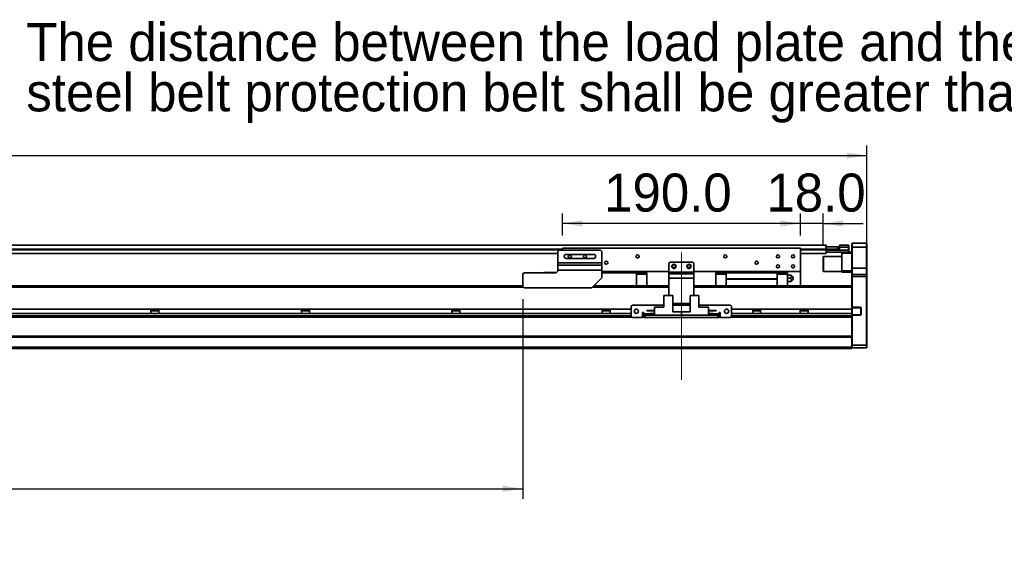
# Model space of a CAD drawing. Header units: millimetres. Extents: x 40 to 3320, y 40 to 2336.
# Tile 7 of 10: x 1763 to 2549, y 1043 to 1468. Entities that reach past the tile are written whole.
import ezdxf

# ---------------------------------------------------------------- set-up
doc = ezdxf.new("R2010")
doc.units = ezdxf.units.MM
doc.header["$LTSCALE"] = 8
doc.linetypes.add('CENTERX2', pattern=[20.32, 12.7, -2.54, 2.54, -2.54])
doc.layers.add('黑色实线', color=7, linetype='Continuous')
doc.styles.add('SLDTEXTSTYLE8', font='txt')
doc.dimstyles.new('SLDDIMSTYLE0', dxfattribs={"dimtxt": 30.4, "dimasz": 16, "dimexe": 0, "dimexo": 0.0625, "dimgap": 7.6, "dimtad": 2, "dimdec": 1, "dimrnd": 1e-09, "dimzin": 4, "dimdsep": 46, "dimtxsty": 'SLDTEXTSTYLE8', "dimsah": 1, "dimcen": 0.09, "dimadec": 0, "dimazin": 1, "dimtfac": 1, "dimtdec": 1, "dimtmove": 0, "dimatfit": 0, "dimfxl": 0, "dimfrac": 2, "dimtolj": 1, "dimtzin": 12, "dimarcsym": 0})
doc.dimstyles.new('SLDDIMSTYLE6', dxfattribs={"dimtxt": 30.4, "dimasz": 16, "dimexe": 0, "dimexo": 0.0625, "dimgap": 7.6, "dimtad": 2, "dimdec": 1, "dimrnd": 1e-09, "dimzin": 4, "dimdsep": 46, "dimtxsty": 'SLDTEXTSTYLE8', "dimsah": 1, "dimcen": 0.09, "dimadec": 0, "dimazin": 1, "dimtfac": 1, "dimtdec": 1, "dimtofl": 0, "dimtmove": 0, "dimatfit": 3, "dimfxl": 0, "dimfrac": 2, "dimtolj": 1, "dimtzin": 12, "dimarcsym": 0})

# ---------------------------------------------------------------- blocks, each defined once
blk = doc.blocks.new('SW_NOTE_4')
at = {"layer": '黑色实线', "color": 0, "char_height": 30.4, "attachment_point": 1, "style": 'SLDTEXTSTYLE8'}
for s, insert in [('The distance between the load plate and the ', (-929.14, 55.77)), ('steel belt protection belt shall be greater than 4mm', (-929.14, 15.58))]:
    blk.add_mtext(s, dxfattribs=dict(at, insert=insert))
blk = doc.blocks.new('_D_21')
at = {"layer": '黑色实线'}
for p, q in [((343.24, 1273.52), (343.24, 1367.86)), ((2439.24, 1273.52), (2439.24, 1367.86)), ((343.24, 1359.86), (2439.24, 1359.86))]:
    blk.add_line(p, q, dxfattribs=at)
for points in [[(343.24, 1359.86), (359.24, 1357.46), (359.24, 1362.26)], [(2439.24, 1359.86), (2423.24, 1362.26), (2423.24, 1357.46)]]:
    blk.add_solid(points, dxfattribs=at)
at = {"layer": '黑色实线', "insert": (1332.27, 1399.75), "char_height": 30.4, "attachment_point": 1, "style": 'SLDTEXTSTYLE8'}
blk.add_mtext('2096.0', dxfattribs=at)
blk = doc.blocks.new('_D_24')
at = {"layer": '黑色实线'}
for p, q in [((584.74, 1248.7), (584.74, 1085.86)), ((2164.74, 1245.2), (2164.74, 1085.86)), ((584.74, 1093.86), (2164.74, 1093.86))]:
    blk.add_line(p, q, dxfattribs=at)
for points in [[(584.74, 1093.86), (600.74, 1091.46), (600.74, 1096.26)], [(2164.74, 1093.86), (2148.74, 1096.26), (2148.74, 1091.46)]]:
    blk.add_solid(points, dxfattribs=at)
at = {"layer": '黑色实线', "char_height": 30.4, "attachment_point": 1, "style": 'SLDTEXTSTYLE8'}
for s, insert in [('Stroke T=', (1244.47, 1133.75)), ('1580.0', (1420.07, 1133.75))]:
    blk.add_mtext(s, dxfattribs=dict(at, insert=insert))
blk = doc.blocks.new('_D_25')
at = {"layer": '黑色实线'}
for p, q in [((2196.24, 1296.02), (2196.24, 1313.64)), ((2386.24, 1296.02), (2386.24, 1313.64)), ((2386.24, 1305.64), (2196.24, 1305.64))]:
    blk.add_line(p, q, dxfattribs=at)
for points in [[(2196.24, 1305.64), (2212.24, 1303.24), (2212.24, 1308.04)], [(2386.24, 1305.64), (2370.24, 1308.04), (2370.24, 1303.24)]]:
    blk.add_solid(points, dxfattribs=at)
at = {"layer": '黑色实线', "insert": (2229.58, 1345.53), "char_height": 30.4, "attachment_point": 1, "style": 'SLDTEXTSTYLE8'}
blk.add_mtext('190.0', dxfattribs=at)
blk = doc.blocks.new('_D_26')
at = {"layer": '黑色实线'}
for p, q in [((2386.24, 1296.02), (2386.24, 1313.64)), ((2404.24, 1289.22), (2404.24, 1313.64)), ((2386.24, 1305.64), (2354.24, 1305.64)), ((2404.24, 1305.64), (2386.24, 1305.64)), ((2404.24, 1305.64), (2436.24, 1305.64))]:
    blk.add_line(p, q, dxfattribs=at)
for points in [[(2386.24, 1305.64), (2370.24, 1308.04), (2370.24, 1303.24)], [(2404.24, 1305.64), (2420.24, 1303.24), (2420.24, 1308.04)]]:
    blk.add_solid(points, dxfattribs=at)
at = {"layer": '黑色实线', "insert": (2359.02, 1345.53), "char_height": 30.4, "attachment_point": 1, "style": 'SLDTEXTSTYLE8'}
blk.add_mtext('18.0', dxfattribs=at)

msp = doc.modelspace()

# ---------------------------------------------------------------- linework, layer by layer
at = {"color": 7, "linetype": 'Continuous', "lineweight": 35}
for p, q in [((2406.74, 1288.21), (375.74, 1288.21)), ((2406.74, 1288.21), (2406.74, 1287.06)), ((2417.24, 1286.86), (2417.24, 1288.36)), ((2417.24, 1288.36), (2424.44, 1288.36)), ((2424.44, 1286.86), (2424.44, 1288.36)), ((2424.74, 1288.06), (2424.44, 1288.36)), ((2427.54, 1289.86), (2427.24, 1289.56)), ((2427.24, 1286.86), (2427.24, 1289.56)), ((2427.54, 1289.86), (2427.54, 1286.86)), ((2427.54, 1289.86), (2438.94, 1289.86)), ((2438.94, 1286.86), (2438.94, 1289.86)), ((2438.94, 1289.86), (2439.24, 1289.56)), ((2439.24, 1289.56), (2439.24, 1286.86)), ((2192.74, 1281.71), (591.74, 1281.71)), ((2193.74, 1284.36), (2192.74, 1283.36)), ((2192.74, 1283.36), (2192.74, 1274.36)), ((2193.74, 1284.36), (2226.74, 1284.36)), ((2386.24, 1285.86), (2196.24, 1285.86)), ((2196.24, 1285.86), (2196.24, 1284.36)), ((2221.24, 1280.96), (2199.24, 1280.96)), ((2227.74, 1283.36), (2226.74, 1284.36)), ((2227.74, 1283.36), (2227.74, 1274.36)), ((2386.24, 1285.86), (2386.24, 1267.36)), ((2406.74, 1281.71), (2386.24, 1281.71)), ((2406.28, 1286.83), (2406.28, 1287.06)), ((2406.28, 1287.06), (2406.79, 1287.06)), ((2406.28, 1287.06), (2406.28, 1287.06)), ((2406.74, 1285.57), (2406.74, 1285.21)), ((2406.74, 1285.21), (2406.74, 1284.71)), ((2406.79, 1285.06), (2406.74, 1285.06)), ((2406.74, 1284.56), (2407.04, 1284.86)), ((2406.74, 1284.86), (2407.04, 1284.86)), ((2406.74, 1284.71), (2406.74, 1281.71)), ((2406.74, 1284.56), (2407.04, 1284.56)), ((2406.74, 1284.36), (2407.04, 1284.36)), ((2406.74, 1283.16), (2407.04, 1282.86)), ((2406.79, 1287.06), (2406.79, 1285.06)), ((2406.79, 1287.06), (2415.79, 1287.06)), ((2406.79, 1285.06), (2415.79, 1285.06)), ((2407.04, 1284.56), (2407.04, 1284.86)), ((2407.04, 1284.86), (2417.24, 1284.86)), ((2417.24, 1284.56), (2407.04, 1284.56)), ((2407.04, 1284.56), (2407.04, 1284.36)), ((2407.04, 1284.36), (2407.04, 1282.86)), ((2407.04, 1284.36), (2424.44, 1284.36)), ((2424.44, 1282.86), (2407.04, 1282.86)), ((2415.79, 1285.06), (2415.79, 1287.06)), ((2415.79, 1287.06), (2416.28, 1287.06)), ((2416.28, 1285.06), (2415.79, 1285.06)), ((2416.28, 1287.06), (2416.28, 1285.06)), ((2416.28, 1285.06), (2416.74, 1285.06)), ((2416.74, 1284.86), (2416.74, 1285.06)), ((2424.44, 1286.86), (2417.24, 1286.86)), ((2417.24, 1284.56), (2417.24, 1286.86)), ((2419.24, 1281.86), (2419.24, 1282.86)), ((2427.24, 1281.86), (2419.24, 1281.86)), ((2419.24, 1267.86), (2419.24, 1281.86)), ((2424.44, 1284.36), (2424.44, 1286.86)), ((2424.74, 1286.86), (2424.44, 1286.86)), ((2424.44, 1282.86), (2424.44, 1284.36)), ((2424.44, 1284.36), (2424.74, 1284.36)), ((2424.44, 1282.86), (2424.74, 1283.16)), ((2424.44, 1282.86), (2427.24, 1282.86)), ((2424.74, 1288.06), (2424.74, 1286.86)), ((2424.74, 1286.86), (2424.74, 1284.36)), ((2424.74, 1284.36), (2424.74, 1283.16)), ((2427.54, 1286.86), (2427.24, 1286.86)), ((2427.24, 1269.86), (2427.24, 1286.86)), ((2438.94, 1286.86), (2427.54, 1286.86)), ((2427.54, 1286.86), (2427.54, 1269.86)), ((2438.94, 1269.86), (2438.94, 1286.86)), ((2438.94, 1286.86), (2439.24, 1286.86)), ((2439.24, 1286.86), (2439.24, 1269.86)), ((2192.74, 1274.36), (2227.74, 1274.36)), ((2192.74, 1272.37), (2192.74, 1274.36)), ((2199.24, 1277.76), (2221.24, 1277.76)), ((2227.74, 1274.36), (2227.74, 1272.37)), ((2282.24, 1274.86), (2281.24, 1273.86)), ((2281.24, 1273.86), (2281.24, 1266.86)), ((2300.24, 1274.86), (2282.24, 1274.86)), ((2301.24, 1273.86), (2300.24, 1274.86)), ((2301.24, 1273.86), (2301.24, 1266.86)), ((2404.54, 1279.36), (2404.24, 1279.06)), ((2404.24, 1267.66), (2404.24, 1279.06)), ((2419.24, 1279.36), (2404.54, 1279.36)), ((2404.54, 1279.36), (2404.54, 1267.36)), ((2165.74, 1266.36), (2164.74, 1265.36)), ((2164.74, 1255.36), (2164.74, 1265.36)), ((2165.74, 1266.36), (2190.74, 1266.36)), ((2181.54, 1266.56), (2181.34, 1266.36)), ((2181.54, 1266.56), (2191.61, 1266.56)), ((2181.54, 1266.56), (2181.54, 1266.36)), ((2192.74, 1272.37), (2227.74, 1272.37)), ((2192.74, 1268.38), (2192.74, 1272.37)), ((2227.74, 1268.38), (2192.74, 1268.38)), ((2192.74, 1268.38), (2192.74, 1268.36)), ((2227.74, 1272.37), (2227.74, 1268.38)), ((2227.74, 1268.38), (2227.74, 1262.36)), ((2281.24, 1267.36), (2227.74, 1267.36)), ((2227.74, 1266.36), (2255.49, 1266.36)), ((2255.49, 1266.36), (2255.49, 1267.36)), ((2255.49, 1266.36), (2255.49, 1255.8)), ((2263.74, 1266.26), (2255.49, 1266.26)), ((2255.49, 1265.31), (2263.74, 1265.31)), ((2263.74, 1265.31), (2263.74, 1266.26)), ((2263.74, 1265.31), (2263.74, 1255.8)), ((2281.24, 1266.86), (2301.24, 1266.86)), ((2281.24, 1265.36), (2281.24, 1266.86)), ((2281.24, 1265.36), (2301.24, 1265.36)), ((2281.24, 1261.86), (2281.24, 1265.36)), ((2386.24, 1267.36), (2301.24, 1267.36)), ((2301.24, 1266.86), (2301.24, 1265.36)), ((2301.24, 1265.36), (2301.24, 1261.86)), ((2318.74, 1266.26), (2318.74, 1265.31)), ((2326.99, 1266.26), (2318.74, 1266.26)), ((2326.99, 1265.31), (2318.74, 1265.31)), ((2318.74, 1265.31), (2318.74, 1255.8)), ((2326.99, 1267.36), (2326.99, 1266.36)), ((2367.49, 1266.36), (2326.99, 1266.36)), ((2326.99, 1266.36), (2326.99, 1261.36)), ((2367.49, 1266.36), (2367.49, 1267.36)), ((2367.49, 1266.36), (2367.49, 1261.36)), ((2375.74, 1266.26), (2367.49, 1266.26)), ((2375.74, 1265.31), (2367.49, 1265.31)), ((2375.74, 1265.31), (2375.74, 1266.26)), ((2375.74, 1255.8), (2375.74, 1265.31)), ((2386.24, 1267.36), (2386.24, 1255.86)), ((2404.24, 1267.66), (2404.54, 1267.36)), ((2404.54, 1267.36), (2419.24, 1267.36)), ((2419.24, 1267.86), (2427.24, 1267.86)), ((2419.24, 1266.86), (2419.24, 1267.86)), ((2427.24, 1266.86), (2419.24, 1266.86)), ((2427.54, 1269.86), (2427.24, 1269.86)), ((2427.24, 1264.56), (2427.24, 1269.86)), ((2427.54, 1264.86), (2427.24, 1264.56)), ((2427.54, 1269.86), (2427.54, 1264.86)), ((2427.54, 1269.86), (2438.94, 1269.86)), ((2427.54, 1264.86), (2427.54, 1263.36)), ((2427.54, 1264.86), (2438.94, 1264.86)), ((2438.94, 1264.86), (2438.94, 1269.86)), ((2439.24, 1269.86), (2438.94, 1269.86)), ((2438.94, 1263.36), (2438.94, 1264.86)), ((2439.24, 1264.56), (2438.94, 1264.86)), ((2439.24, 1269.86), (2439.24, 1264.56)), ((2219.74, 1254.36), (2227.74, 1262.36)), ((2301.24, 1261.86), (2281.24, 1261.86)), ((2281.24, 1261.86), (2281.24, 1248.06)), ((2301.24, 1261.86), (2301.24, 1248.06)), ((2326.99, 1261.36), (2367.49, 1261.36)), ((2326.99, 1261.36), (2326.99, 1261.06)), ((2367.49, 1261.06), (2326.99, 1261.06)), ((2326.99, 1261.06), (2326.99, 1255.8)), ((2367.49, 1261.06), (2367.49, 1261.36)), ((2367.49, 1261.06), (2367.49, 1255.8)), ((2375.74, 1264.36), (2378.06, 1264.36)), ((2375.74, 1261.86), (2378.06, 1261.86)), ((2378.06, 1259.36), (2375.74, 1259.36)), ((2427.24, 1263.36), (2427.24, 1264.56)), ((2427.54, 1263.36), (2427.24, 1263.36)), ((2427.24, 1255.52), (2427.24, 1263.36)), ((2427.54, 1263.36), (2427.54, 1238.71)), ((2438.94, 1263.36), (2427.54, 1263.36)), ((2438.94, 1208.36), (2438.94, 1263.36)), ((2439.24, 1263.36), (2438.94, 1263.36)), ((2439.24, 1264.56), (2439.24, 1263.36)), ((2439.24, 1263.36), (2439.24, 1208.49)), ((2164.74, 1255.8), (501.24, 1255.8)), ((575.74, 1255.86), (2164.74, 1255.86)), ((2164.74, 1255.36), (2165.74, 1254.36)), ((2165.74, 1254.36), (2219.74, 1254.36)), ((2281.24, 1255.8), (2221.18, 1255.8)), ((2263.74, 1255.86), (2281.24, 1255.86)), ((2301.24, 1255.86), (2318.74, 1255.86)), ((2427.24, 1255.8), (2301.24, 1255.8)), ((2375.74, 1255.86), (2421.24, 1255.86)), ((2421.24, 1255.86), (2421.24, 1255.8)), ((2427.24, 1255.52), (2427.24, 1254.8)), ((2427.24, 1237.26), (2427.24, 1254.8)), ((2277.29, 1248.06), (2277.29, 1238.76)), ((2277.29, 1248.06), (2284.24, 1248.06)), ((2284.24, 1248.06), (2284.24, 1235.16)), ((2298.24, 1241.86), (2284.24, 1241.86)), ((2298.24, 1248.06), (2298.24, 1235.16)), ((2298.24, 1248.06), (2305.19, 1248.06)), ((2305.19, 1248.06), (2305.19, 1238.76)), ((2251.24, 1237.26), (531.24, 1237.26)), ((2251.24, 1233.86), (531.24, 1233.86)), ((1868.07, 1237.26), (1868.07, 1233.86)), ((1874.41, 1235.86), (1868.07, 1235.86)), ((1874.41, 1233.86), (1874.41, 1237.26)), ((1988.07, 1237.26), (1988.07, 1233.86)), ((1994.41, 1235.86), (1988.07, 1235.86)), ((1994.41, 1233.86), (1994.41, 1237.26)), ((2108.07, 1237.26), (2108.07, 1233.86)), ((2114.41, 1235.86), (2108.07, 1235.86)), ((2114.41, 1233.86), (2114.41, 1237.26)), ((2228.07, 1237.26), (2228.07, 1233.86)), ((2234.41, 1235.86), (2228.07, 1235.86)), ((2234.41, 1233.86), (2234.41, 1237.26)), ((2252.24, 1240.56), (2251.24, 1239.56)), ((2251.24, 1239.56), (2251.24, 1231.56)), ((2277.29, 1240.56), (2252.24, 1240.56)), ((2261.24, 1234.56), (2260.24, 1234.56)), ((2260.24, 1234.56), (2260.24, 1230.56)), ((2261.24, 1233.86), (2260.24, 1233.86)), ((2261.24, 1233.56), (2261.24, 1234.56)), ((2261.24, 1233.56), (2261.24, 1232.56)), ((2263.54, 1235.81), (2263.54, 1236.11)), ((2263.54, 1236.11), (2269.74, 1236.11)), ((2263.54, 1235.81), (2269.74, 1235.81)), ((2265.94, 1233.16), (2265.94, 1233.86)), ((2265.94, 1233.86), (2269.74, 1233.86)), ((2269.74, 1232.56), (2269.74, 1238.76)), ((2269.74, 1238.76), (2277.29, 1238.76)), ((2298.24, 1240.56), (2284.24, 1240.56)), ((2291.24, 1235.16), (2284.24, 1235.16)), ((2291.24, 1235.16), (2291.24, 1232.56)), ((2291.24, 1235.16), (2298.24, 1235.16)), ((2330.24, 1240.56), (2305.19, 1240.56)), ((2312.74, 1238.76), (2305.19, 1238.76)), ((2312.74, 1238.76), (2312.74, 1232.56)), ((2318.94, 1236.11), (2312.74, 1236.11)), ((2318.94, 1235.81), (2312.74, 1235.81)), ((2316.54, 1233.86), (2312.74, 1233.86)), ((2316.54, 1233.86), (2316.54, 1233.16)), ((2318.94, 1236.11), (2318.94, 1235.81)), ((2322.24, 1234.56), (2321.24, 1234.56)), ((2321.24, 1234.56), (2321.24, 1233.56)), ((2322.24, 1233.86), (2321.24, 1233.86)), ((2321.24, 1232.56), (2321.24, 1233.56)), ((2322.24, 1230.56), (2322.24, 1234.56)), ((2331.24, 1239.56), (2330.24, 1240.56)), ((2331.24, 1231.56), (2331.24, 1239.56)), ((2427.24, 1237.26), (2331.24, 1237.26)), ((2427.24, 1233.86), (2331.24, 1233.86)), ((2348.07, 1237.26), (2348.07, 1233.86)), ((2354.41, 1235.86), (2348.07, 1235.86)), ((2354.41, 1233.86), (2354.41, 1237.26)), ((2386.07, 1237.26), (2386.07, 1233.86)), ((2392.41, 1235.86), (2386.07, 1235.86)), ((2392.41, 1233.86), (2392.41, 1237.26)), ((2427.24, 1238.71), (2427.54, 1238.71)), ((2427.54, 1238.41), (2427.24, 1238.71)), ((2427.24, 1233.86), (2427.24, 1237.26)), ((2427.24, 1231.8), (2427.24, 1233.86)), ((2427.54, 1238.71), (2433.74, 1238.71)), ((2427.54, 1238.71), (2427.66, 1238.41)), ((2427.66, 1238.41), (2427.54, 1238.41)), ((2427.54, 1238.41), (2427.54, 1232.71)), ((2433.74, 1238.41), (2427.66, 1238.41)), ((2433.74, 1238.71), (2433.74, 1238.41)), ((2434.24, 1233.21), (2434.24, 1237.91)), ((2434.54, 1237.91), (2434.24, 1237.91)), ((2434.54, 1233.21), (2434.24, 1233.21)), ((2434.54, 1237.91), (2434.54, 1233.21)), ((2252, 1230.8), (530.48, 1230.8)), ((2251.24, 1231.56), (2252.24, 1230.56)), ((2252.24, 1230.56), (2260.24, 1230.56)), ((2261.24, 1230.8), (2260.24, 1230.8)), ((2261.24, 1230.56), (2261.24, 1232.56)), ((2261.24, 1232.56), (2262.24, 1232.56)), ((2262.24, 1230.56), (2261.24, 1230.56)), ((2262.24, 1232.56), (2262.24, 1230.56)), ((2320.24, 1232.56), (2262.24, 1232.56)), ((2320.24, 1230.56), (2262.24, 1230.56)), ((2265.94, 1233.16), (2269.74, 1233.16)), ((2269.74, 1232.56), (2291.24, 1232.56)), ((2312.74, 1232.56), (2291.24, 1232.56)), ((2316.54, 1233.16), (2312.74, 1233.16)), ((2320.24, 1230.56), (2320.24, 1232.56)), ((2320.24, 1232.56), (2321.24, 1232.56)), ((2321.24, 1230.56), (2320.24, 1230.56)), ((2321.24, 1232.56), (2321.24, 1230.56)), ((2322.24, 1230.8), (2321.24, 1230.8)), ((2322.24, 1230.56), (2330.24, 1230.56)), ((2330.24, 1230.56), (2331.24, 1231.56)), ((2427.24, 1230.8), (2330.48, 1230.8)), ((2427.54, 1232.71), (2427.24, 1232.41)), ((2427.54, 1232.41), (2427.24, 1232.41)), ((2427.24, 1231.8), (2427.24, 1231.09)), ((2427.24, 1215.52), (2427.24, 1231.09)), ((2427.54, 1232.71), (2427.66, 1232.71)), ((2427.66, 1232.71), (2427.54, 1232.41)), ((2427.54, 1232.41), (2427.54, 1208.36)), ((2433.74, 1232.41), (2427.54, 1232.41)), ((2427.66, 1232.71), (2433.74, 1232.71)), ((2433.74, 1232.41), (2433.74, 1232.71)), ((2427.24, 1215.8), (355.24, 1215.8)), ((2427.24, 1214.8), (355.24, 1214.8)), ((2427.24, 1215.52), (2427.24, 1214.8)), ((2427.24, 1206.86), (2427.24, 1214.8)), ((2427.24, 1206.86), (355.24, 1206.86)), ((2427.24, 1205.86), (355.24, 1205.86)), ((2427.24, 1208.49), (2427.54, 1208.36)), ((2427.24, 1205.86), (2427.24, 1206.86)), ((2427.24, 1206.66), (2427.54, 1206.36)), ((2427.54, 1208.36), (2427.54, 1206.36)), ((2427.54, 1208.36), (2438.94, 1208.36)), ((2438.94, 1206.36), (2427.54, 1206.36)), ((2439.24, 1208.49), (2438.94, 1208.36)), ((2438.94, 1206.36), (2438.94, 1208.36)), ((2439.24, 1206.66), (2438.94, 1206.36)), ((2439.24, 1208.49), (2439.24, 1206.66))]:
    msp.add_line(p, q, dxfattribs=at)
at = {"color": 8, "linetype": 'Continuous', "lineweight": 35}
for p, q in [((2196.24, 1285.21), (586.24, 1285.21)), ((2196.24, 1284.71), (586.24, 1284.71)), ((2406.74, 1285.21), (2386.24, 1285.21)), ((2406.74, 1284.71), (2386.24, 1284.71)), ((2165.3, 1254.8), (501.24, 1254.8)), ((2281.24, 1254.8), (2220.18, 1254.8)), ((2427.24, 1254.8), (2301.24, 1254.8)), ((2265.94, 1233.56), (2261.24, 1233.56)), ((2321.24, 1233.56), (2316.54, 1233.56)), ((2251.24, 1231.8), (531.24, 1231.8)), ((2261.24, 1231.8), (2260.24, 1231.8)), ((2322.24, 1231.8), (2321.24, 1231.8)), ((2427.24, 1231.8), (2331.24, 1231.8))]:
    msp.add_line(p, q, dxfattribs=at)
at = {"color": 7, "linetype": 'Continuous', "lineweight": 35}
for centre, radius in [((2202.24, 1279.36), 1.25), ((2214.24, 1279.36), 1.25), ((2256.24, 1279.36), 1.25), ((2326.24, 1279.36), 1.25), ((2368.24, 1279.36), 1.25), ((2380.24, 1279.36), 1.25), ((2231.24, 1274.36), 1.25), ((2285.24, 1271.36), 1.7), ((2285.24, 1271.36), 1.25), ((2297.24, 1271.36), 1.7), ((2297.24, 1271.36), 1.25), ((2351.24, 1274.36), 1.25), ((2368.24, 1271.36), 1.25), ((2380.24, 1271.36), 1.25), ((2255.24, 1235.56), 1.7), ((2327.24, 1235.56), 1.7)]:
    msp.add_circle(centre, radius, dxfattribs=at)
for centre, radius, start, end in [((2199.24, 1279.36), 1.6, 90, 270), ((2221.24, 1279.36), 1.6, 270, 90), ((2190.74, 1268.36), 2, 270, 0), ((2377.24, 1261.86), 3, 4.42207, 56.61739), ((2377.24, 1261.86), 3, 303.36445, 355.55829), ((2380.14, 1261.86), 0.25, 0, 68.66881), ((2380.14, 1261.86), 0.25, 291.36622, 0), ((2433.74, 1237.91), 0.8, 0, 90), ((2433.74, 1237.91), 0.5, 0, 90), ((2433.74, 1233.21), 0.8, 270, 0), ((2433.74, 1233.21), 0.5, 270, 0)]:
    msp.add_arc(centre, radius, start, end, dxfattribs=at)
for points, knots in [([(2378.06, 1264.36), (2378.21, 1264.27), (2378.52, 1264.08), (2378.81, 1263.66), (2378.93, 1263.18), (2378.86, 1262.69), (2378.6, 1262.25), (2378.3, 1261.99), (2378.1, 1261.89), (2378.06, 1261.86)], [0, 0, 0, 0, 0.159715, 0.319437, 0.479133, 0.638834, 0.798559, 0.958237, 1, 1, 1, 1]), ([(2378.89, 1264.36), (2378.88, 1264.36), (2378.86, 1264.36), (2378.6, 1264.36), (2378.3, 1264.36), (2378.1, 1264.36), (2378.06, 1264.36)], [0, 0, 0, 0, 0.275919, 0.596145, 0.916272, 1, 1, 1, 1]), ([(2378.06, 1261.86), (2378.21, 1261.77), (2378.52, 1261.58), (2378.81, 1261.16), (2378.93, 1260.68), (2378.86, 1260.19), (2378.6, 1259.75), (2378.3, 1259.49), (2378.1, 1259.39), (2378.06, 1259.36)], [0, 0, 0, 0, 0.159715, 0.3194369, 0.4791331, 0.6388339, 0.7985602, 0.9582374, 1, 1, 1, 1]), ([(2378.06, 1259.36), (2378.21, 1259.36), (2378.52, 1259.36), (2378.8, 1259.36), (2378.92, 1259.36), (2378.89, 1259.36), (2378.89, 1259.36)], [0, 0, 0, 0, 0.3188197, 0.6376514, 0.9564352, 1, 1, 1, 1]), ([(2380.23, 1261.63), (2380.23, 1261.63), (2380.23, 1261.64), (2380.23, 1261.68), (2380.23, 1261.74), (2380.23, 1261.81), (2380.23, 1261.89), (2380.23, 1261.97), (2380.23, 1262.03), (2380.23, 1262.08), (2380.23, 1262.1), (2380.23, 1262.1), (2380.23, 1262.1)], [0, 0, 0, 0, 0.107429, 0.214862, 0.322291, 0.429722, 0.537152, 0.644587, 0.752016, 0.859445, 0.966874, 1, 1, 1, 1])]:
    msp.add_open_spline(points, degree=3, knots=knots, dxfattribs=at)
at = {"layer": '黑色实线', "linetype": 'CENTERX2', "lineweight": 18}
msp.add_line((2291.24, 1180.76), (2291.24, 1290.36), dxfattribs=at)

# ---------------------------------------------------------------- block references
at = {"layer": '黑色实线'}
msp.add_blockref('SW_NOTE_4', (2697.76, 1409.99), dxfattribs=at)

# ---------------------------------------------------------------- dimensions: what is measured, and where the dimension line sits
for base, p1, p2, dimstyle, picture, middle in [((2439.24, 1359.86), (343.24, 1263.36), (2439.24, 1263.36), 'SLDDIMSTYLE6', '_D_21', (1391.67, 1359.86)), ((2196.24, 1305.64), (2386.24, 1285.86), (2196.24, 1285.86), 'SLDDIMSTYLE6', '_D_25', (2278.01, 1305.64)), ((2386.24, 1305.64), (2404.24, 1279.06), (2386.24, 1285.86), 'SLDDIMSTYLE0', '_D_26', (2396.47, 1305.64))]:
    dim = msp.add_linear_dim(base=base, p1=p1, p2=p2, dimstyle=dimstyle, dxfattribs=at)
    dim.commit()
    dim.dimension.update_dxf_attribs({"geometry": picture, "text_midpoint": middle, "dimtype": 160})
dim = msp.add_linear_dim(base=(2164.74, 1093.86), p1=(584.74, 1258.86), p2=(2164.74, 1255.36), text='Stroke T=<>', dimstyle='SLDDIMSTYLE6', dxfattribs=at)
dim.commit()
dim.dimension.update_dxf_attribs({"geometry": '_D_24', "text_midpoint": (1391.67, 1093.86), "dimtype": 160})

doc.saveas('drawing.dxf')
